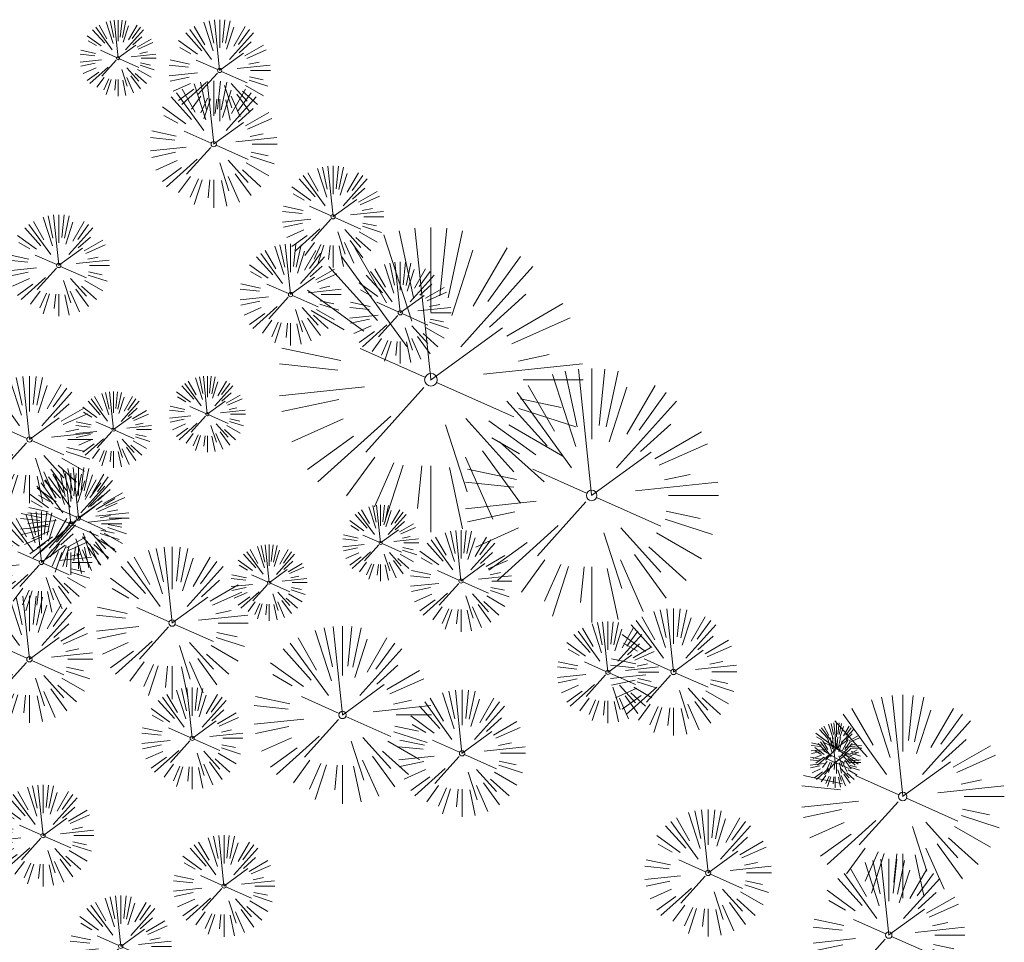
# Model space of a CAD drawing. Header units: feet. Extents: x 1134296 to 1140710, y 647902 to 649877.
# Tile 64 of 66: x 1135099 to 1135215, y 649293 to 649402. Entities that reach past the tile are written whole.
import ezdxf

# ---------------------------------------------------------------- set-up
doc = ezdxf.new("R2010")
doc.units = ezdxf.units.FT
doc.header["$MEASUREMENT"] = 0
doc.layers.add('G-XREF', color=7, linetype='Continuous')
doc.layers.add('V-SITE-VEGE', color=8, linetype='Continuous', lineweight=18)

# ---------------------------------------------------------------- blocks, each defined once
blk = doc.blocks.new('V-SITE-VEGE-Coniferious Tree 2')
at = {"color": 0, "linetype": 'ByBlock'}
for p, q in [((-0.0575, 0.2704), (-0.104, 0.4891)), ((-0.0003, 0.0026), (-0.0523, 0.4973)), ((0, 0.2219), (0, 0.5)), ((0.0289, 0.2753), (0.0522, 0.4973)), ((0.0572, 0.2693), (0.1039, 0.4891)), ((-0.0626, 0.1926), (-0.1545, 0.4755)), ((-0.146, 0.2528), (-0.25, 0.433)), ((0.0685, 0.211), (0.1382, 0.4256)), ((0.1391, 0.2411), (0.25, 0.433)), ((-0.0791, 0.1089), (-0.2939, 0.4045)), ((0.1869, 0.2573), (0.2939, 0.4045)), ((-0.1757, 0.1951), (-0.3346, 0.3716)), ((0.0978, 0.1086), (0.3345, 0.3716)), ((-0.2201, 0.1599), (-0.4046, 0.2939)), ((0.192, 0.1729), (0.3116, 0.2806)), ((-0.2844, 0.1642), (-0.3931, 0.227)), ((0.2488, 0.1436), (0.433, 0.25)), ((0.2659, 0.1184), (0.4568, 0.2034)), ((-0.0009, -0.0007), (0.235, 0.1707)), ((-0.2961, 0.0629), (-0.4891, 0.1039)), ((-0.0199, 0.0089), (-0.2319, 0.1032)), ((0.2873, 0.0611), (0.3885, 0.0826)), ((-0.306, 0.0322), (-0.4973, 0.0523)), ((0.1731, 0.0182), (0.4972, 0.0523)), ((0.3025, 0), (0.5, 0)), ((-0.2183, -0.0229), (-0.4973, -0.0523)), ((-0.023, -0.0255), (-0.2138, -0.2374)), ((0.0185, -0.0083), (0.272, -0.1211)), ((-0.3022, -0.0642), (-0.4891, -0.1039)), ((0.2936, -0.0624), (0.4274, -0.0908)), ((0.2891, -0.094), (0.4755, -0.1545)), ((-0.2881, -0.1283), (-0.4568, -0.2034)), ((-0.132, -0.1189), (-0.3716, -0.3346)), ((0.1144, -0.1271), (0.2718, -0.3019)), ((0.0478, -0.1473), (0.1192, -0.3671)), ((0.2555, -0.1475), (0.433, -0.25)), ((-0.2545, -0.1849), (-0.4046, -0.2939)), ((0.2254, -0.2029), (0.3716, -0.3346)), ((-0.1843, -0.2536), (-0.2767, -0.3808)), ((0.1131, -0.2541), (0.2033, -0.4568)), ((0.1689, -0.2325), (0.2939, -0.4045)), ((-0.1214, -0.2725), (-0.1856, -0.4168)), ((-0.091, -0.2799), (-0.1545, -0.4755)), ((-0.0297, -0.2818), (-0.0443, -0.4216)), ((0, -0.2818), (0, -0.5)), ((0.061, -0.2873), (0.1039, -0.4891))]:
    blk.add_line(p, q, dxfattribs=at)
blk.add_circle((0, 0), 0.0208)
blk = doc.blocks.new('C_XBASE-PACTOLA_02403811')
at = {"layer": 'V-SITE-VEGE'}
for p, xscale, yscale, zscale in [((1135110.36, 649397.07), 8.999891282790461, 8.999891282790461, 8.999891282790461), ((1135121.67, 649386.91), 14.99981880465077, 14.99981880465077, 14.99981880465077), ((1135147.33, 649359.08), 35.99956513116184, 35.99956513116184, 35.99956513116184), ((1135099.89, 649352.03), 14.99981880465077, 14.99981880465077, 14.99981880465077), ((1135120.91, 649355.02), 8.999891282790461, 8.999891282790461, 8.999891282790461), ((1135166.33, 649345.43), 29.99963760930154, 29.99963760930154, 29.99963760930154), ((1135109.83, 649353.2), 8.999891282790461, 8.999891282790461, 8.999891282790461), ((1135141.39, 649339.82), 8.999891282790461, 8.999891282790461, 8.999891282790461), ((1135128.21, 649335.13), 8.999891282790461, 8.999891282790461, 8.999891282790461), ((1135116.75, 649330.35), 17.99978256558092, 17.99978256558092, 17.99978256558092), ((1135099.88, 649326.07), 14.99981880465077, 14.99981880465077, 14.99981880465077), ((1135176, 649324.58), 14.99981880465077, 14.99981880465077, 14.99981880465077), ((1135136.89, 649319.5), 20.99974632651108, 20.99974632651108, 20.99974632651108), ((1135151.01, 649314.97), 14.99981880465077, 14.99981880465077, 14.99981880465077), ((1135180.09, 649300.84), 14.99981880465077, 14.99981880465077, 14.99981880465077), ((1135201.44, 649293.5), 17.99978256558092, 17.99978256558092, 17.99978256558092)]:
    blk.add_blockref('V-SITE-VEGE-Coniferious Tree 2', p, dxfattribs=dict(at, xscale=xscale, yscale=yscale, zscale=zscale))
at = {"layer": 'V-SITE-VEGE', "rotation": 8.537736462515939e-07}
for p, xscale, yscale, zscale in [((1135122.37, 649395.61), 11.99985504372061, 11.99985504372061, 11.99985504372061), ((1135135.77, 649378.34), 11.99985504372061, 11.99985504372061, 11.99985504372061), ((1135103.35, 649372.58), 11.99985504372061, 11.99985504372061, 11.99985504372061), ((1135130.74, 649369.15), 11.99985504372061, 11.99985504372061, 11.99985504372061), ((1135143.71, 649367), 11.99985504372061, 11.99985504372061, 11.99985504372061), ((1135104.79, 649342.06), 11.99985504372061, 11.99985504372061, 11.99985504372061), ((1135105.67, 649342.75), 11.99985504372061, 11.99985504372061, 11.99985504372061), ((1135101.3, 649337.51), 11.99985504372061, 11.99985504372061, 11.99985504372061), ((1135150.89, 649335.32), 11.99985504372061, 11.99985504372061, 11.99985504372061), ((1135168.25, 649324.54), 11.99985504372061, 11.99985504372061, 11.99985504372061), ((1135119.12, 649316.74), 11.99985504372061, 11.99985504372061, 11.99985504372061), ((1135203.09, 649309.87), 23.99971008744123, 23.99971008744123, 23.99971008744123), ((1135195.25, 649315.57), 5.999927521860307, 5.999927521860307, 5.999927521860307), ((1135195.12, 649313.89), 5.999927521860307, 5.999927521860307, 5.999927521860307), ((1135101.5, 649305.25), 11.99985504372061, 11.99985504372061, 11.99985504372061), ((1135122.88, 649299.3), 11.99985504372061, 11.99985504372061, 11.99985504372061), ((1135110.68, 649292.17), 11.99985504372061, 11.99985504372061, 11.99985504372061)]:
    blk.add_blockref('V-SITE-VEGE-Coniferious Tree 2', p, dxfattribs=dict(at, xscale=xscale, yscale=yscale, zscale=zscale))

msp = doc.modelspace()

# ---------------------------------------------------------------- block references
at = {"layer": 'G-XREF'}
msp.add_blockref('C_XBASE-PACTOLA_02403811', (0, 0), dxfattribs=at)

doc.saveas('drawing.dxf')
